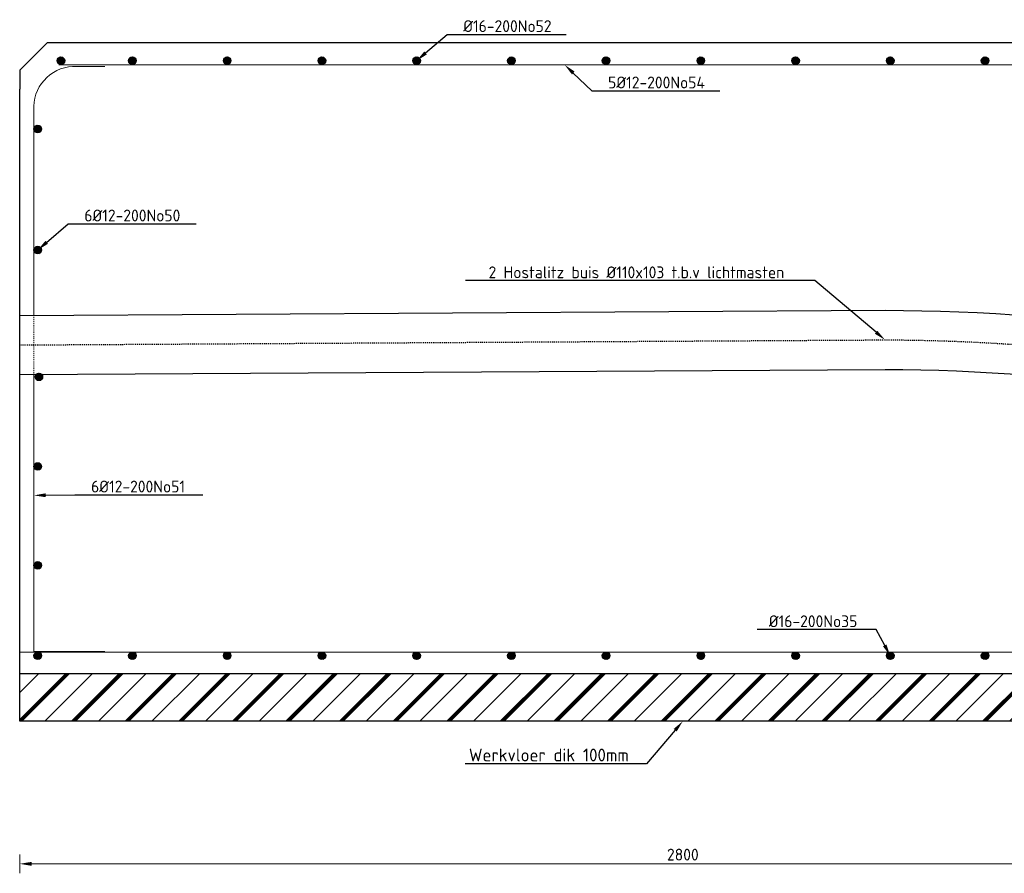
# Model space of a CAD drawing. Header units: millimetres. Extents: x -8028558 to 327273, y -63352 to 83293.
# Tile 134 of 195: x 246772 to 248851, y -20684 to -18881. Entities that reach past the tile are written whole.
import ezdxf
from ezdxf import colors
from ezdxf.entities.mleader import LeaderData, LeaderLine
from ezdxf.math import Vec2, Vec3

# ---------------------------------------------------------------- set-up
doc = ezdxf.new("R2010")
doc.units = ezdxf.units.MM
doc.linetypes.add('NLCS-HIDDEN', pattern=[4, 2, -2])
for name, color, linetype, lineweight in [('B-CO-BC-BETONVORM-AD', 252, 'Continuous', 18), ('B-CO-BC-BETONVORM-GD', 90, 'Continuous', 25), ('B-CO-BC-BETONVORM-M', 7, 'Continuous', 18), ('B-CO-BC-WAPENING-G', 170, 'Continuous', 18), ('B-CO-BC-WAPENING-GD', 130, 'Continuous', 25), ('B-CO-BC-WAPENING-GN', 150, 'NLCS-HIDDEN', 13), ('B-CO-KL-OVERIG_MANTELBUIS - CENTREERLIJN-GD', 8, 'NLCS-HIDDEN', 25), ('B-CO-KL-OVERIG_MANTELBUIS-GD', 8, 'Continuous', 25), ('B-CO-SC-STAALVORM-A', 252, 'Continuous', 18), ('X-XX-AL-VERWIJZING-T25', 7, 'Continuous', 25)]:
    doc.layers.add(name, color=color, linetype=linetype, lineweight=lineweight)
doc.styles.add('NLCS-ISO-MM10-T25', font='NLCS-ISO.ttf', dxfattribs={"height": 25})
doc.dimstyles.new('NLCS-MM10-T25-PIJL_L0_H0', dxfattribs={"dimscale": 10, "dimtxt": 2.5, "dimasz": 2.5, "dimexe": 2, "dimexo": 2, "dimgap": 0.7, "dimtad": 1, "dimdec": 0, "dimzin": 0, "dimdsep": 46, "dimtxsty": 'NLCS-ISO-MM10-T25', "dimcen": 0, "dimdle": 2, "dimclrd": 256, "dimclre": 256, "dimclrt": 256, "dimadec": 0, "dimazin": 0, "dimtfac": 1, "dimtdec": 3, "dimtofl": 0, "dimtmove": 0, "dimatfit": 3, "dimfxl": 2, "dimfxlon": 1, "dimtfillclr": 256, "dimtolj": 1, "dimtzin": 0, "dimlwd": -1, "dimlwe": -1, "dimarcsym": 0})
pattern_1 = [(45, (267468.4036, -12192.5216), (-2.8284271, 2.8284271), []), (45, (267468.4036, -12190.0932), (-2.8284271, 2.8284271), []), (45, (267468.4036, -12189.9932), (-2.8284271, 2.8284271), []), (45, (267468.4036, -12189.8932), (-2.8284271, 2.8284271), [])]
pattern_2 = [(45, (267668.4036, -12192.5216), (-2.8284271, 2.8284271), []), (45, (267668.4036, -12190.0932), (-2.8284271, 2.8284271), []), (45, (267668.4036, -12189.9932), (-2.8284271, 2.8284271), []), (45, (267668.4036, -12189.8932), (-2.8284271, 2.8284271), [])]
pattern_3 = [(45, (267868.4036, -12192.5216), (-2.8284271, 2.8284271), []), (45, (267868.4036, -12190.0932), (-2.8284271, 2.8284271), []), (45, (267868.4036, -12189.9932), (-2.8284271, 2.8284271), []), (45, (267868.4036, -12189.8932), (-2.8284271, 2.8284271), [])]

# ---------------------------------------------------------------- blocks, each defined once
blk = doc.blocks.new('*D2091')
at = {"layer": 'B-CO-BC-BETONVORM-M', "transparency": 16777216}
for p, q in [((246772, -20644), (246772, -20684)), ((249572, -20644), (249572, -20684)), ((246797, -20664), (249547, -20664))]:
    blk.add_line(p, q, dxfattribs=at)
for points in [[(246797, -20659.9), (246797, -20668.2), (246772, -20664)], [(249547, -20659.9), (249547, -20668.2), (249572, -20664)]]:
    blk.add_solid(points, dxfattribs=at)
at = {"layer": 'B-CO-BC-BETONVORM-M', "transparency": 16777216, "insert": (248172, -20644.5), "char_height": 25, "attachment_point": 5, "style": 'NLCS-ISO-MM10-T25'}
blk.add_mtext('\\A1;2800', dxfattribs=at)

msp = doc.modelspace()

# ---------------------------------------------------------------- hatches: boundary and pattern name
at = {"layer": 'B-CO-BC-BETONVORM-AD'}
h = msp.add_hatch(dxfattribs=at)
h.set_pattern_fill('ACO-BETON_ONGEWAPEND-SODMM', color=256, scale=10, pattern_type=2)
h.set_pattern_definition([(45, (0, -11045.23), (-56.568542, 56.568542), []), (45, (0, -10996.666), (-56.568542, 56.568542), []), (45, (0, -10994.666), (-56.568542, 56.568542), []), (45, (0, -10992.666), (-56.568542, 56.568542), []), (45, (0, -10990.666), (-56.568542, 56.568542), []), (45, (0, -10988.666), (-56.568542, 56.568542), [])])
h.paths.add_polyline_path([(246772, -20262.6), (246772, -20362.6), (249572, -20362.6), (249572, -20262.6)])
at = {"layer": 'B-CO-SC-STAALVORM-A'}
h = msp.add_hatch(dxfattribs=at)
h.set_pattern_fill('ACO-STAAL', color=256, pattern_type=2)
h.set_pattern_definition([(45, (267819.377, -10935.52), (-2.8284271, 2.8284271), []), (45, (267819.377, -10933.0916), (-2.8284271, 2.8284271), []), (45, (267819.377, -10932.9916), (-2.8284271, 2.8284271), []), (45, (267819.377, -10932.8916), (-2.8284271, 2.8284271), [])])
h.paths.add_polyline_path([(246851.1, -18967.6, -1), (246867.1, -18967.6, -1)])
h = msp.add_hatch(dxfattribs=at)
h.set_pattern_fill('ACO-STAAL', color=256, pattern_type=2)
h.set_pattern_definition([(45, (267668.4036, -10935.52), (-2.8284271, 2.8284271), []), (45, (267668.4036, -10933.0916), (-2.8284271, 2.8284271), []), (45, (267668.4036, -10932.9916), (-2.8284271, 2.8284271), []), (45, (267668.4036, -10932.8916), (-2.8284271, 2.8284271), [])])
h.paths.add_polyline_path([(247002, -18967.6, -1), (247018, -18967.6, -1)])
h = msp.add_hatch(dxfattribs=at)
h.set_pattern_fill('ACO-STAAL', color=256, pattern_type=2)
h.set_pattern_definition([(45, (267468.4036, -10935.52), (-2.8284271, 2.8284271), []), (45, (267468.4036, -10933.0916), (-2.8284271, 2.8284271), []), (45, (267468.4036, -10932.9916), (-2.8284271, 2.8284271), []), (45, (267468.4036, -10932.8916), (-2.8284271, 2.8284271), [])])
h.paths.add_polyline_path([(247202, -18967.6, -1), (247218, -18967.6, -1)])
h = msp.add_hatch(dxfattribs=at)
h.set_pattern_fill('ACO-STAAL', color=256, pattern_type=2)
h.set_pattern_definition([(45, (267268.4036, -10935.52), (-2.8284271, 2.8284271), []), (45, (267268.4036, -10933.0916), (-2.8284271, 2.8284271), []), (45, (267268.4036, -10932.9916), (-2.8284271, 2.8284271), []), (45, (267268.4036, -10932.8916), (-2.8284271, 2.8284271), [])])
h.paths.add_polyline_path([(247402, -18967.6, -1), (247418, -18967.6, -1)])
h = msp.add_hatch(dxfattribs=at)
h.set_pattern_fill('ACO-STAAL', color=256, pattern_type=2)
h.set_pattern_definition([(45, (267068.4036, -10935.52), (-2.8284271, 2.8284271), []), (45, (267068.4036, -10933.0916), (-2.8284271, 2.8284271), []), (45, (267068.4036, -10932.9916), (-2.8284271, 2.8284271), []), (45, (267068.4036, -10932.8916), (-2.8284271, 2.8284271), [])])
h.paths.add_polyline_path([(247602, -18967.6, -1), (247618, -18967.6, -1)])
h = msp.add_hatch(dxfattribs=at)
h.set_pattern_fill('ACO-STAAL', color=256, pattern_type=2)
h.set_pattern_definition([(45, (266868.4036, -10935.52), (-2.8284271, 2.8284271), []), (45, (266868.4036, -10933.0916), (-2.8284271, 2.8284271), []), (45, (266868.4036, -10932.9916), (-2.8284271, 2.8284271), []), (45, (266868.4036, -10932.8916), (-2.8284271, 2.8284271), [])])
h.paths.add_polyline_path([(247802, -18967.6, -1), (247818, -18967.6, -1)])
h = msp.add_hatch(dxfattribs=at)
h.set_pattern_fill('ACO-STAAL', color=256, pattern_type=2)
h.set_pattern_definition([(45, (266668.4036, -10935.52), (-2.8284271, 2.8284271), []), (45, (266668.4036, -10933.0916), (-2.8284271, 2.8284271), []), (45, (266668.4036, -10932.9916), (-2.8284271, 2.8284271), []), (45, (266668.4036, -10932.8916), (-2.8284271, 2.8284271), [])])
h.paths.add_polyline_path([(248002, -18967.6, -1), (248018, -18967.6, -1)])
h = msp.add_hatch(dxfattribs=at)
h.set_pattern_fill('ACO-STAAL', color=256, pattern_type=2)
h.set_pattern_definition([(45, (266468.4036, -10935.52), (-2.8284271, 2.8284271), []), (45, (266468.4036, -10933.0916), (-2.8284271, 2.8284271), []), (45, (266468.4036, -10932.9916), (-2.8284271, 2.8284271), []), (45, (266468.4036, -10932.8916), (-2.8284271, 2.8284271), [])])
h.paths.add_polyline_path([(248202, -18967.6, -1), (248218, -18967.6, -1)])
h = msp.add_hatch(dxfattribs=at)
h.set_pattern_fill('ACO-STAAL', color=256, pattern_type=2)
h.set_pattern_definition([(45, (266268.4036, -10935.52), (-2.8284271, 2.8284271), []), (45, (266268.4036, -10933.0916), (-2.8284271, 2.8284271), []), (45, (266268.4036, -10932.9916), (-2.8284271, 2.8284271), []), (45, (266268.4036, -10932.8916), (-2.8284271, 2.8284271), [])])
h.paths.add_polyline_path([(248402, -18967.6, -1), (248418, -18967.6, -1)])
h = msp.add_hatch(dxfattribs=at)
h.set_pattern_fill('ACO-STAAL', color=256, pattern_type=2)
h.set_pattern_definition([(45, (266068.4036, -10935.52), (-2.8284271, 2.8284271), []), (45, (266068.4036, -10933.0916), (-2.8284271, 2.8284271), []), (45, (266068.4036, -10932.9916), (-2.8284271, 2.8284271), []), (45, (266068.4036, -10932.8916), (-2.8284271, 2.8284271), [])])
h.paths.add_polyline_path([(248602, -18967.6, -1), (248618, -18967.6, -1)])
h = msp.add_hatch(dxfattribs=at)
h.set_pattern_fill('ACO-STAAL', color=256, pattern_type=2)
h.set_pattern_definition([(45, (265868.4036, -10935.52), (-2.8284271, 2.8284271), []), (45, (265868.4036, -10933.0916), (-2.8284271, 2.8284271), []), (45, (265868.4036, -10932.9916), (-2.8284271, 2.8284271), []), (45, (265868.4036, -10932.8916), (-2.8284271, 2.8284271), [])])
h.paths.add_polyline_path([(248802, -18967.6, -1), (248818, -18967.6, -1)])
h = msp.add_hatch(dxfattribs=at)
h.set_pattern_fill('ACO-STAAL', color=256, pattern_type=2)
h.set_pattern_definition([(45, (267868.4036, -11079.849), (-2.8284271, 2.8284271), []), (45, (267868.4036, -11077.4208), (-2.8284271, 2.8284271), []), (45, (267868.4036, -11077.3208), (-2.8284271, 2.8284271), []), (45, (267868.4036, -11077.2208), (-2.8284271, 2.8284271), [])])
h.paths.add_polyline_path([(246802, -19111.9, -1), (246818, -19111.9, -1)])
h = msp.add_hatch(dxfattribs=at)
h.set_pattern_fill('ACO-STAAL', color=256, pattern_type=2)
h.set_pattern_definition([(45, (267868.4036, -11335.52), (-2.8284271, 2.8284271), []), (45, (267868.4036, -11333.0916), (-2.8284271, 2.8284271), []), (45, (267868.4036, -11332.9916), (-2.8284271, 2.8284271), []), (45, (267868.4036, -11332.8916), (-2.8284271, 2.8284271), [])])
h.paths.add_polyline_path([(246802, -19367.6, -1), (246818, -19367.6, -1)])
h = msp.add_hatch(dxfattribs=at)
h.set_pattern_fill('ACO-STAAL', color=256, pattern_type=2)
h.set_pattern_definition([(45, (267865.9246, -11603.3063), (-2.8284271, 2.8284271), []), (45, (267865.9246, -11600.878), (-2.8284271, 2.8284271), []), (45, (267865.9246, -11600.778), (-2.8284271, 2.8284271), []), (45, (267865.9246, -11600.678), (-2.8284271, 2.8284271), [])])
h.paths.add_polyline_path([(246804.5, -19635.4, -1), (246820.5, -19635.4, -1)])
h = msp.add_hatch(dxfattribs=at)
h.set_pattern_fill('ACO-STAAL', color=256, pattern_type=2)
h.set_pattern_definition([(45, (267868.4036, -11792.6674), (-2.8284271, 2.8284271), []), (45, (267868.4036, -11790.239), (-2.8284271, 2.8284271), []), (45, (267868.4036, -11790.139), (-2.8284271, 2.8284271), []), (45, (267868.4036, -11790.039), (-2.8284271, 2.8284271), [])])
h.paths.add_polyline_path([(246802, -19824.7, -1), (246818, -19824.7, -1)])
h = msp.add_hatch(dxfattribs=at)
h.set_pattern_fill('ACO-STAAL', color=256, pattern_type=2)
h.set_pattern_definition([(45, (267868.4036, -12001.641), (-2.8284271, 2.8284271), []), (45, (267868.4036, -11999.2125), (-2.8284271, 2.8284271), []), (45, (267868.4036, -11999.1125), (-2.8284271, 2.8284271), []), (45, (267868.4036, -11999.0125), (-2.8284271, 2.8284271), [])])
h.paths.add_polyline_path([(246802, -20033.7, -1), (246818, -20033.7, -1)])
h = msp.add_hatch(dxfattribs=at)
h.set_pattern_fill('ACO-STAAL', color=256, pattern_type=2)
h.set_pattern_definition(pattern_3)
h.paths.add_polyline_path([(246802, -20224.6, -1), (246818, -20224.6, -1)])
h = msp.add_hatch(dxfattribs=at)
h.set_pattern_fill('ACO-STAAL', color=256, pattern_type=2)
h.set_pattern_definition(pattern_2)
h.paths.add_polyline_path([(247002, -20224.6, -1), (247018, -20224.6, -1)])
h = msp.add_hatch(dxfattribs=at)
h.set_pattern_fill('ACO-STAAL', color=256, pattern_type=2)
h.set_pattern_definition(pattern_1)
h.paths.add_polyline_path([(247202, -20224.6, -1), (247218, -20224.6, -1)])
h = msp.add_hatch(dxfattribs=at)
h.set_pattern_fill('ACO-STAAL', color=256, pattern_type=2)
h.set_pattern_definition([(45, (268468.4036, -12192.5216), (-2.8284271, 2.8284271), []), (45, (268468.4036, -12190.0932), (-2.8284271, 2.8284271), []), (45, (268468.4036, -12189.9932), (-2.8284271, 2.8284271), []), (45, (268468.4036, -12189.8932), (-2.8284271, 2.8284271), [])])
h.paths.add_polyline_path([(247402, -20224.6, -1), (247418, -20224.6, -1)])
h = msp.add_hatch(dxfattribs=at)
h.set_pattern_fill('ACO-STAAL', color=256, pattern_type=2)
h.set_pattern_definition([(45, (268268.4036, -12192.5216), (-2.8284271, 2.8284271), []), (45, (268268.4036, -12190.0932), (-2.8284271, 2.8284271), []), (45, (268268.4036, -12189.9932), (-2.8284271, 2.8284271), []), (45, (268268.4036, -12189.8932), (-2.8284271, 2.8284271), [])])
h.paths.add_polyline_path([(247602, -20224.6, -1), (247618, -20224.6, -1)])
h = msp.add_hatch(dxfattribs=at)
h.set_pattern_fill('ACO-STAAL', color=256, pattern_type=2)
h.set_pattern_definition([(45, (268068.4036, -12192.5216), (-2.8284271, 2.8284271), []), (45, (268068.4036, -12190.0932), (-2.8284271, 2.8284271), []), (45, (268068.4036, -12189.9932), (-2.8284271, 2.8284271), []), (45, (268068.4036, -12189.8932), (-2.8284271, 2.8284271), [])])
h.paths.add_polyline_path([(247802, -20224.6, -1), (247818, -20224.6, -1)])
h = msp.add_hatch(dxfattribs=at)
h.set_pattern_fill('ACO-STAAL', color=256, pattern_type=2)
h.set_pattern_definition(pattern_3)
h.paths.add_polyline_path([(248002, -20224.6, -1), (248018, -20224.6, -1)])
h = msp.add_hatch(dxfattribs=at)
h.set_pattern_fill('ACO-STAAL', color=256, pattern_type=2)
h.set_pattern_definition(pattern_2)
h.paths.add_polyline_path([(248202, -20224.6, -1), (248218, -20224.6, -1)])
h = msp.add_hatch(dxfattribs=at)
h.set_pattern_fill('ACO-STAAL', color=256, pattern_type=2)
h.set_pattern_definition(pattern_1)
h.paths.add_polyline_path([(248402, -20224.6, -1), (248418, -20224.6, -1)])
h = msp.add_hatch(dxfattribs=at)
h.set_pattern_fill('ACO-STAAL', color=256, pattern_type=2)
h.set_pattern_definition([(45, (267268.4036, -12192.5216), (-2.8284271, 2.8284271), []), (45, (267268.4036, -12190.0932), (-2.8284271, 2.8284271), []), (45, (267268.4036, -12189.9932), (-2.8284271, 2.8284271), []), (45, (267268.4036, -12189.8932), (-2.8284271, 2.8284271), [])])
h.paths.add_polyline_path([(248602, -20224.6, -1), (248618, -20224.6, -1)])
h = msp.add_hatch(dxfattribs=at)
h.set_pattern_fill('ACO-STAAL', color=256, pattern_type=2)
h.set_pattern_definition([(45, (267068.4036, -12192.5216), (-2.8284271, 2.8284271), []), (45, (267068.4036, -12190.0932), (-2.8284271, 2.8284271), []), (45, (267068.4036, -12189.9932), (-2.8284271, 2.8284271), []), (45, (267068.4036, -12189.8932), (-2.8284271, 2.8284271), [])])
h.paths.add_polyline_path([(248802, -20224.6, -1), (248818, -20224.6, -1)])

# ---------------------------------------------------------------- linework, layer by layer
at = {"layer": 'B-CO-BC-BETONVORM-GD', "flags": 128}
for points in [[(250871.5, -18929.6), (246830, -18929.6), (246772, -18987.6), (246772, -19027.6)], [(246772, -20362.6), (246772, -20262.6), (246772, -19027.6)], [(249572, -20262.6), (246772, -20262.6)], [(249572, -20362.6), (246772, -20362.6)]]:
    msp.add_lwpolyline(points, dxfattribs=at)
at = {"layer": 'B-CO-BC-WAPENING-G', "flags": 128}
for points in [[(246854.9, -18976.4), (250135, -18976.4)], [(246952, -20215.2), (246802, -20215.2), (246802, -19645.9), (246802, -19630.3)], [(246772, -20216.6), (249883.4, -20216.6)]]:
    msp.add_lwpolyline(points, dxfattribs=at)
at = {"layer": 'B-CO-BC-WAPENING-G'}
msp.add_lwpolyline([(246802, -19505.3), (246802, -19063.9, -0.422737), (246892.2, -18980), (246952, -18980)], format="xyb", dxfattribs=at)
at = {"layer": 'B-CO-BC-WAPENING-GD'}
for centre in [(246859.1, -18967.6), (247010, -18967.6), (247210, -18967.6), (247410, -18967.6), (247610, -18967.6), (247810, -18967.6), (248010, -18967.6), (248210, -18967.6), (248410, -18967.6), (248610, -18967.6), (248810, -18967.6), (246810, -19111.9), (246810, -19367.6), (246812.5, -19635.4), (246810, -19824.7), (246810, -20033.7), (246810, -20224.6), (247010, -20224.6), (247210, -20224.6), (247410, -20224.6), (247610, -20224.6), (247810, -20224.6), (248010, -20224.6), (248210, -20224.6), (248410, -20224.6), (248610, -20224.6), (248810, -20224.6)]:
    msp.add_circle(centre, 8, dxfattribs=at)
at = {"layer": 'B-CO-BC-WAPENING-GN', "flags": 128}
msp.add_lwpolyline([(246802, -19505.3), (246802, -19630.3)], dxfattribs=at)
at = {"layer": 'B-CO-KL-OVERIG_MANTELBUIS - CENTREERLIJN-GD', "flags": 128}
msp.add_lwpolyline([(246772, -19568), (248598.9, -19557.3, -0.156653), (250948.3, -20315.9)], format="xyb", dxfattribs=at)
at = {"layer": 'B-CO-KL-OVERIG_MANTELBUIS-GD', "flags": 128}
for points in [[(246772, -19505.5), (248598.8, -19494.8, -0.152435), (250929.3, -20226, -0.156667)], [(246772, -19630.5), (248599, -19619.8, -0.152142), (250854.8, -20326.4, -0.156638)]]:
    msp.add_lwpolyline(points, format="xyb", dxfattribs=at)

# ---------------------------------------------------------------- dimensions: what is measured, and where the dimension line sits
at = {"layer": 'B-CO-BC-BETONVORM-M'}
dim = msp.add_linear_dim(base=(249572, -20664), p1=(246772, -20362.6), p2=(249572, -20362.6), dimstyle='NLCS-MM10-T25-PIJL_L0_H0', dxfattribs=at)
dim.commit()
dim.dimension.update_dxf_attribs({"geometry": '*D2091', "text_midpoint": (248172, -20644.5)})

# ---------------------------------------------------------------- leaders
at = {"layer": 'X-XX-AL-VERWIJZING-T25'}
ml = msp.add_multileader_mtext('Standard', dxfattribs=at)
ml.set_content('Ø16-200No52', color=256, style='NLCS-ISO-MM10-T25')
ml.set_leader_properties(color=256, linetype='ByLayer', lineweight=-1)
ml.build(insert=Vec2(0, 0))
ml.multileader.update_dxf_attribs({"text_left_attachment_type": 5, "text_right_attachment_type": 5, "dogleg_length": 25, "arrow_head_size": 25})
ctx = ml.context
ctx.base_point, ctx.char_height, ctx.arrow_head_size, ctx.landing_gap_size, ctx.plane_origin = Vec3(247699.4, -18912.1), 25, 25, 9, Vec3(247648.5, -18794.7)
ctx.left_attachment, ctx.right_attachment = 5, 5
notes = []
notes.append((ctx, [(1, (1, 1, 0), (247674.4, -18912.1), (1, 0), 25, [(0, [(247610, -18967.6)], 0, [])])]))
ctx.mtext.insert, ctx.mtext.flow_direction = Vec3(247708.4, -18882.1), 5
ml = msp.add_multileader_mtext('Standard', dxfattribs=at)
ml.set_content('5Ø12-200No54', color=256, style='NLCS-ISO-MM10-T25')
ml.set_leader_properties(color=256, linetype='ByLayer', lineweight=-1)
ml.build(insert=Vec2(0, 0))
ml.multileader.update_dxf_attribs({"text_left_attachment_type": 5, "text_right_attachment_type": 5, "dogleg_length": 25, "arrow_head_size": 25})
ctx = ml.context
ctx.base_point, ctx.char_height, ctx.arrow_head_size, ctx.landing_gap_size, ctx.plane_origin = Vec3(248005.2, -19031.1), 25, 25, 9, Vec3(248042.7, -18803.6)
ctx.left_attachment, ctx.right_attachment = 5, 5
notes.append((ctx, [(1, (1, 1, 0), (247980.2, -19031.1), (1, 0), 25, [(0, [(247922.6, -18976.4)], 0, [])])]))
ctx.mtext.insert, ctx.mtext.flow_direction = Vec3(248014.2, -19001.1), 5
ml = msp.add_multileader_mtext('Standard', dxfattribs=at)
ml.set_content('6Ø12-200No50', color=256, style='NLCS-ISO-MM10-T25')
ml.set_leader_properties(color=256, linetype='ByLayer', lineweight=-1)
ml.build(insert=Vec2(0, 0))
ml.multileader.update_dxf_attribs({"text_left_attachment_type": 5, "text_right_attachment_type": 5, "dogleg_length": 25, "arrow_head_size": 25})
ctx = ml.context
ctx.base_point, ctx.char_height, ctx.arrow_head_size, ctx.landing_gap_size, ctx.plane_origin = Vec3(246899.4, -19312.1), 25, 25, 9, Vec3(246848.5, -19194.7)
ctx.left_attachment, ctx.right_attachment = 5, 5
notes.append((ctx, [(1, (1, 1, 0), (246874.4, -19312.1), (1, 0), 25, [(0, [(246810, -19367.6)], 0, [])])]))
ctx.mtext.insert, ctx.mtext.flow_direction = Vec3(246908.4, -19282.1), 5
ml = msp.add_multileader_mtext('Standard', dxfattribs=at)
ml.set_content('2 Hostalitz buis Ø110x103 t.b.v lichtmasten  ', color=256, style='NLCS-ISO-MM10-T25')
ml.set_leader_properties(color=256, linetype='ByLayer', lineweight=-1)
ml.build(insert=Vec2(0, 0))
ml.multileader.update_dxf_attribs({"text_left_attachment_type": 5, "text_right_attachment_type": 5, "dogleg_length": 25, "arrow_head_size": 25})
ctx = ml.context
ctx.base_point, ctx.char_height, ctx.arrow_head_size, ctx.landing_gap_size, ctx.plane_origin = Vec3(247752.9, -19432.1), 25, 25, 9, Vec3(248598.9, -19557.3)
ctx.left_attachment, ctx.right_attachment = 5, 5
notes.append((ctx, [(1, (1, 1, 0), (248450.9, -19432.1), (-1, 0), 25, [(0, [(248598.9, -19557.3)], 0, [])])]))
ctx.mtext.insert, ctx.mtext.flow_direction = Vec3(247761.9, -19402.1), 5
ml = msp.add_multileader_mtext('Standard', dxfattribs=at)
ml.set_content('6Ø12-200No51', color=256, style='NLCS-ISO-MM10-T25')
ml.set_leader_properties(color=256, linetype='ByLayer', lineweight=-1)
ml.build(insert=Vec2(0, 0))
ml.multileader.update_dxf_attribs({"text_left_attachment_type": 5, "text_right_attachment_type": 5, "dogleg_length": 25, "arrow_head_size": 25})
ctx = ml.context
ctx.base_point, ctx.char_height, ctx.arrow_head_size, ctx.landing_gap_size, ctx.plane_origin = Vec3(246913.7, -19884.6), 25, 25, 9, Vec3(246840.4, -19712.9)
ctx.left_attachment, ctx.right_attachment = 5, 5
notes.append((ctx, [(1, (1, 1, 0), (246888.7, -19884.6), (1, 0), 25, [(0, [(246802, -19885.8)], 0, [])])]))
ctx.mtext.insert, ctx.mtext.flow_direction = Vec3(246922.7, -19854.6), 5
ml = msp.add_multileader_mtext('Standard', dxfattribs=at)
ml.set_content('Ø16-200No35', color=256, style='NLCS-ISO-MM10-T25')
ml.set_leader_properties(color=256, linetype='ByLayer', lineweight=-1)
ml.build(insert=Vec2(0, 0))
ml.multileader.update_dxf_attribs({"text_left_attachment_type": 5, "text_right_attachment_type": 5, "dogleg_length": 25, "arrow_head_size": 25})
ctx = ml.context
ctx.base_point, ctx.char_height, ctx.arrow_head_size, ctx.landing_gap_size, ctx.plane_origin = Vec3(248344.5, -20169.1), 25, 25, 9, Vec3(248648.5, -20051.7)
ctx.left_attachment, ctx.right_attachment = 5, 5
notes.append((ctx, [(0, (1, 1, 0), (248580, -20169.1), (-1, 0), 25, [(0, [(248610, -20224.6)], 0, [])])]))
ctx.mtext.insert, ctx.mtext.flow_direction = Vec3(248353.5, -20139.1), 5
ml = msp.add_multileader_mtext('Standard', dxfattribs=at)
ml.set_content('{\\H1.08333x;Werkvloer dik 100mm}', color=256, style='NLCS-ISO-MM10-T25')
ml.set_leader_properties(color=256, linetype='ByLayer', lineweight=-1)
ml.build(insert=Vec2(0, 0))
ml.multileader.update_dxf_attribs({"text_left_attachment_type": 5, "text_right_attachment_type": 5, "dogleg_length": 25, "arrow_head_size": 25})
ctx = ml.context
ctx.base_point, ctx.char_height, ctx.arrow_head_size, ctx.landing_gap_size, ctx.plane_origin = Vec3(247711.3, -20453.1), 25, 25, 9, Vec3(248195.9, -20230.8)
ctx.left_attachment, ctx.right_attachment = 5, 5
notes.append((ctx, [(0, (1, 1, 0), (248095.5, -20453.1), (-1, 0), 25, [(0, [(248172, -20362.6)], 0, [])])]))
ctx.mtext.insert, ctx.mtext.flow_direction = Vec3(247720.3, -20420.6), 5
for ctx, leaders in notes:
    for number, flags, end, landing, length, lines in leaders:
        leader = LeaderData()
        leader.index, (leader.has_last_leader_line, leader.has_dogleg_vector, leader.attachment_direction) = number, flags
        leader.last_leader_point, leader.dogleg_vector, leader.dogleg_length = Vec3(end), Vec3(landing), length
        for number, points, colour, breaks in lines:
            line = LeaderLine()
            line.index, line.vertices, line.color, line.breaks = number, Vec3.list(points), colors.encode_raw_color(colour), breaks
            leader.lines.append(line)
        ctx.leaders.append(leader)

doc.saveas('drawing.dxf')
